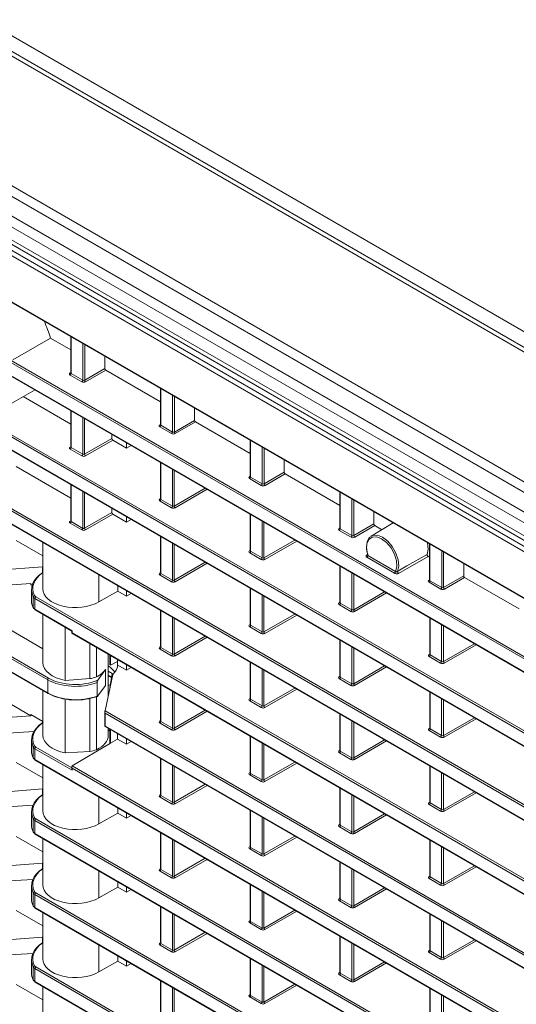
# Model space of a CAD drawing. Header units: millimetres. Extents: x 0 to 1118, y 0 to 864.
# Tile 187 of 256: x 826 to 845, y 339 to 377. Entities that reach past the tile are written whole.
import ezdxf

# ---------------------------------------------------------------- set-up
doc = ezdxf.new("R2010")
doc.units = ezdxf.units.MM

msp = doc.modelspace()

# ---------------------------------------------------------------- linework, layer by layer
at = {"color": 9, "linetype": 'Continuous', "lineweight": 0}
for p, q in [((872.384, 348.258), (785.286, 398.538)), ((786.323, 398.705), (873.168, 348.57)), ((781.013, 396.071), (868.111, 345.791)), ((867.861, 345.527), (780.763, 395.808)), ((780.44, 395.248), (867.538, 344.967)), ((867.434, 344.619), (780.336, 394.899)), ((868.129, 343.124), (779.818, 394.105)), ((780.012, 394.192), (868.103, 343.337)), ((780.336, 394.405), (867.434, 344.124)), ((781.307, 391.483), (866.64, 342.221)), ((776.144, 386.03), (851.053, 342.786)), ((856.84, 339.936), (777.38, 385.807)), ((777.451, 385.848), (856.826, 340.025)), ((826.979, 351.554), (777.38, 380.186)), ((777.451, 380.227), (827.014, 351.615)), ((777.38, 379.685), (826.979, 351.052)), ((856.84, 342.749), (794.091, 378.973)), ((794.161, 379.014), (856.826, 342.838)), ((794.091, 378.483), (856.84, 342.258)), ((827.869, 364.586), (827.869, 363.196)), ((828.316, 362.938), (828.316, 364.329)), ((828.386, 364.288), (828.386, 362.939)), ((866.297, 340.108), (825.491, 363.665)), ((825.588, 363.69), (866.27, 340.204)), ((828.386, 362.939), (829.153, 363.382)), ((825.583, 363.116), (856.84, 345.071)), ((827.834, 363.217), (827.855, 363.229)), ((828.281, 362.877), (827.834, 363.135)), ((827.869, 363.196), (828.316, 362.938)), ((829.189, 363.32), (828.422, 362.878)), ((831.281, 362.617), (831.281, 361.226)), ((831.728, 360.969), (831.728, 362.359)), ((831.798, 362.319), (831.798, 360.969)), ((827.869, 361.779), (827.869, 360.378)), ((828.313, 360.121), (828.313, 361.522)), ((828.384, 361.482), (828.384, 360.122)), ((831.246, 361.247), (831.267, 361.26)), ((831.693, 360.908), (831.246, 361.165)), ((831.281, 361.226), (831.728, 360.969)), ((831.798, 360.969), (832.565, 361.412)), ((832.6, 361.351), (831.833, 360.908)), ((827.834, 360.399), (827.855, 360.411)), ((827.869, 360.378), (828.313, 360.121)), ((828.384, 360.122), (829.418, 360.719)), ((829.454, 360.658), (828.419, 360.061)), ((834.693, 360.647), (834.693, 359.257)), ((835.139, 358.999), (835.139, 360.39)), ((828.278, 360.06), (827.834, 360.317)), ((835.21, 360.349), (835.21, 359)), ((831.286, 359.807), (831.286, 358.405)), ((831.723, 358.153), (831.723, 359.554)), ((831.793, 359.514), (831.793, 358.154)), ((834.657, 359.278), (834.678, 359.29)), ((834.693, 359.257), (835.139, 358.999)), ((835.21, 359), (835.977, 359.443)), ((836.012, 359.381), (835.245, 358.938)), ((827.869, 358.966), (827.869, 357.565)), ((835.104, 358.938), (834.658, 359.196)), ((828.313, 357.308), (828.313, 358.709)), ((828.384, 358.669), (828.384, 357.309)), ((831.793, 358.154), (832.971, 358.834)), ((833.042, 358.793), (831.829, 358.092)), ((838.105, 358.678), (838.105, 357.287)), ((831.25, 358.426), (831.271, 358.439)), ((831.688, 358.092), (831.251, 358.344)), ((831.286, 358.405), (831.723, 358.153)), ((838.551, 357.03), (838.551, 358.42)), ((838.622, 358.379), (838.622, 357.03)), ((828.384, 357.309), (829.418, 357.906)), ((829.454, 357.845), (828.419, 357.248)), ((834.698, 357.837), (834.698, 356.436)), ((827.834, 357.586), (827.855, 357.598)), ((828.278, 357.247), (827.834, 357.504)), ((827.869, 357.565), (828.313, 357.308)), ((835.135, 356.184), (835.135, 357.585)), ((835.205, 357.544), (835.205, 356.184)), ((838.622, 357.03), (839.389, 357.473)), ((839.424, 357.412), (838.657, 356.969)), ((831.286, 356.994), (831.286, 355.592)), ((838.069, 357.308), (838.09, 357.321)), ((838.516, 356.969), (838.07, 357.226)), ((838.105, 357.287), (838.551, 357.03)), ((831.723, 355.34), (831.723, 356.741)), ((831.793, 356.701), (831.793, 355.341)), ((835.205, 356.184), (836.383, 356.864)), ((836.454, 356.823), (835.24, 356.123)), ((841.517, 356.708), (841.517, 355.318)), ((834.662, 356.457), (834.683, 356.469)), ((835.1, 356.122), (834.663, 356.375)), ((834.698, 356.436), (835.135, 356.184)), ((839.112, 356.294), (839.163, 356.324)), ((839.154, 356.27), (840.206, 355.662)), ((841.446, 356.244), (840.318, 355.598)), ((841.963, 355.06), (841.963, 356.45)), ((842.033, 356.41), (842.033, 355.061)), ((831.793, 355.341), (832.971, 356.021)), ((833.042, 355.98), (831.829, 355.279)), ((838.109, 355.867), (838.109, 354.466)), ((840.171, 355.601), (839.119, 356.208)), ((828.923, 355.544), (828.923, 354.515)), ((831.25, 355.613), (831.271, 355.626)), ((831.688, 355.279), (831.251, 355.531)), ((831.286, 355.592), (831.723, 355.34)), ((838.547, 354.214), (838.547, 355.615)), ((838.617, 355.574), (838.617, 354.214)), ((842.033, 355.061), (842.8, 355.503)), ((841.481, 355.339), (841.502, 355.351)), ((841.928, 354.999), (841.482, 355.257)), ((841.517, 355.318), (841.963, 355.06)), ((842.836, 355.442), (842.069, 354.999)), ((834.698, 355.024), (834.698, 353.623)), ((835.135, 353.371), (835.135, 354.772)), ((838.617, 354.214), (839.795, 354.894)), ((839.865, 354.854), (838.652, 354.153)), ((826.431, 354.294), (826.431, 354.703)), ((826.494, 354.641), (826.494, 354.232)), ((851.053, 340.463), (826.494, 354.641)), ((826.529, 354.702), (851.039, 340.553)), ((835.205, 354.731), (835.205, 353.371)), ((838.074, 354.487), (838.095, 354.5)), ((838.511, 354.153), (838.074, 354.405)), ((838.109, 354.466), (838.547, 354.214)), ((826.494, 354.232), (827.911, 353.414)), ((831.286, 354.181), (831.286, 352.779)), ((835.205, 353.371), (836.383, 354.051)), ((836.454, 354.01), (835.24, 353.31)), ((831.723, 352.527), (831.723, 353.928)), ((831.793, 353.888), (831.793, 352.528)), ((834.662, 353.644), (834.683, 353.656)), ((834.698, 353.623), (835.135, 353.371)), ((841.521, 353.898), (841.521, 352.497)), ((841.958, 352.244), (841.958, 353.645)), ((827.911, 353.414), (827.911, 353.333)), ((827.911, 353.333), (851.053, 339.973)), ((835.1, 353.309), (834.663, 353.562)), ((842.029, 353.605), (842.029, 352.245)), ((828.577, 351.598), (828.577, 352.931)), ((831.793, 352.528), (832.971, 353.208)), ((833.042, 353.167), (831.829, 352.466)), ((838.109, 353.054), (838.109, 351.653)), ((842.029, 352.245), (843.207, 352.925)), ((843.277, 352.884), (842.064, 352.184)), ((828.836, 352.782), (828.836, 351.665)), ((831.25, 352.8), (831.271, 352.813)), ((831.688, 352.466), (831.251, 352.718)), ((831.286, 352.779), (831.723, 352.527)), ((838.547, 351.401), (838.547, 352.802)), ((838.617, 352.761), (838.617, 351.401)), ((841.486, 352.518), (841.507, 352.53)), ((841.521, 352.497), (841.958, 352.244)), ((834.698, 352.211), (834.698, 350.81)), ((841.923, 352.183), (841.486, 352.436)), ((829.184, 351.33), (829.184, 351.94)), ((835.135, 350.558), (835.135, 351.959)), ((835.205, 351.918), (835.205, 350.558)), ((838.617, 351.401), (839.795, 352.081)), ((839.865, 352.041), (838.652, 351.34)), ((826.979, 351.052), (826.979, 351.554)), ((838.074, 351.674), (838.095, 351.687)), ((838.511, 351.34), (838.074, 351.592)), ((838.109, 351.653), (838.547, 351.401)), ((831.286, 351.368), (831.286, 349.966)), ((831.723, 349.714), (831.723, 351.115)), ((831.793, 351.075), (831.793, 349.715)), ((835.205, 350.558), (836.383, 351.238)), ((836.454, 351.197), (835.24, 350.497)), ((841.521, 351.085), (841.521, 349.684)), ((828.577, 348.833), (828.577, 350.84)), ((828.836, 350.916), (828.836, 348.896)), ((834.662, 350.831), (834.683, 350.843)), ((835.1, 350.496), (834.663, 350.749)), ((834.698, 350.81), (835.135, 350.558)), ((841.958, 349.431), (841.958, 350.832)), ((842.029, 350.792), (842.029, 349.432)), ((829.161, 350.37), (851.039, 337.74)), ((829.171, 350.283), (829.171, 349.792)), ((851.053, 337.65), (829.171, 350.283)), ((831.793, 349.715), (832.971, 350.395)), ((833.042, 350.354), (831.829, 349.653)), ((831.25, 349.987), (831.271, 350)), ((831.688, 349.653), (831.251, 349.905)), ((831.286, 349.966), (831.723, 349.714)), ((838.109, 350.241), (838.109, 348.84)), ((838.547, 348.588), (838.547, 349.989)), ((838.617, 349.948), (838.617, 348.588)), ((842.029, 349.432), (843.207, 350.112)), ((843.277, 350.071), (842.064, 349.371)), ((829.171, 349.792), (851.053, 337.16)), ((841.486, 349.705), (841.507, 349.717)), ((841.923, 349.37), (841.486, 349.623)), ((841.521, 349.684), (841.958, 349.431)), ((834.698, 349.398), (834.698, 347.997)), ((835.135, 347.745), (835.135, 349.146)), ((838.617, 348.588), (839.795, 349.268)), ((839.865, 349.228), (838.652, 348.527)), ((826.431, 348.586), (826.431, 348.995)), ((826.494, 348.934), (826.494, 348.525)), ((827.911, 348.116), (826.494, 348.934)), ((826.529, 348.995), (827.896, 348.205)), ((835.205, 349.105), (835.205, 347.745)), ((838.074, 348.861), (838.095, 348.874)), ((838.511, 348.527), (838.074, 348.779)), ((838.109, 348.84), (838.547, 348.588)), ((826.494, 348.525), (851.053, 334.347)), ((831.286, 348.555), (831.286, 347.153)), ((835.205, 347.745), (836.383, 348.425)), ((836.454, 348.384), (835.24, 347.684)), ((827.911, 348.279), (851.039, 334.927)), ((827.911, 348.197), (827.911, 348.116)), ((851.053, 334.837), (827.911, 348.197)), ((831.723, 346.901), (831.723, 348.302)), ((831.793, 348.262), (831.793, 346.902)), ((834.662, 348.018), (834.683, 348.03)), ((841.521, 348.272), (841.521, 346.871)), ((841.958, 346.618), (841.958, 348.019)), ((835.1, 347.683), (834.663, 347.936)), ((834.698, 347.997), (835.135, 347.745)), ((842.029, 347.979), (842.029, 346.619)), ((831.793, 346.902), (832.971, 347.582)), ((833.042, 347.541), (831.829, 346.84)), ((838.109, 347.428), (838.109, 346.027)), ((842.029, 346.619), (843.207, 347.299)), ((843.277, 347.258), (842.064, 346.558)), ((828.923, 347.105), (828.923, 346.076)), ((831.25, 347.174), (831.271, 347.187)), ((831.688, 346.84), (831.251, 347.092)), ((831.286, 347.153), (831.723, 346.901)), ((838.547, 345.775), (838.547, 347.176)), ((838.617, 347.135), (838.617, 345.775)), ((841.486, 346.892), (841.507, 346.904)), ((834.698, 346.585), (834.698, 345.184)), ((841.923, 346.557), (841.486, 346.81)), ((841.521, 346.871), (841.958, 346.618)), ((826.431, 345.773), (826.431, 346.264)), ((826.494, 346.202), (826.494, 345.712)), ((851.053, 332.024), (826.494, 346.202)), ((826.529, 346.263), (851.039, 332.114)), ((835.135, 344.932), (835.135, 346.333)), ((835.205, 346.292), (835.205, 344.932)), ((838.617, 345.775), (839.795, 346.455)), ((839.865, 346.415), (838.652, 345.714)), ((838.074, 346.048), (838.095, 346.061)), ((838.511, 345.714), (838.074, 345.966)), ((838.109, 346.027), (838.547, 345.775)), ((826.494, 345.712), (851.053, 331.534)), ((831.286, 345.742), (831.286, 344.341)), ((831.723, 344.088), (831.723, 345.489)), ((831.793, 345.449), (831.793, 344.089)), ((835.205, 344.932), (836.383, 345.612)), ((836.454, 345.571), (835.24, 344.871)), ((841.521, 345.459), (841.521, 344.058)), ((834.662, 345.205), (834.683, 345.217)), ((835.1, 344.871), (834.663, 345.123)), ((834.698, 345.184), (835.135, 344.932)), ((841.958, 343.805), (841.958, 345.206)), ((842.029, 345.166), (842.029, 343.806)), ((831.793, 344.089), (832.971, 344.769)), ((833.042, 344.728), (831.829, 344.027)), ((828.923, 344.292), (828.923, 343.263)), ((831.25, 344.361), (831.271, 344.374)), ((831.688, 344.027), (831.251, 344.279)), ((831.286, 344.341), (831.723, 344.088)), ((838.109, 344.615), (838.109, 343.214)), ((838.547, 342.962), (838.547, 344.363)), ((838.617, 344.322), (838.617, 342.963)), ((842.029, 343.806), (843.207, 344.486)), ((843.277, 344.445), (842.064, 343.745)), ((841.486, 344.079), (841.507, 344.091)), ((841.923, 343.744), (841.486, 343.997)), ((841.521, 344.058), (841.958, 343.805)), ((834.698, 343.772), (834.698, 342.371)), ((835.135, 342.119), (835.135, 343.52)), ((838.617, 342.963), (839.795, 343.642)), ((839.865, 343.602), (838.652, 342.901)), ((826.431, 342.96), (826.431, 343.451)), ((826.494, 343.389), (826.494, 342.899)), ((851.053, 329.212), (826.494, 343.389)), ((826.529, 343.45), (851.039, 329.301)), ((835.205, 343.479), (835.205, 342.119)), ((838.074, 343.235), (838.095, 343.248)), ((838.511, 342.901), (838.074, 343.153)), ((838.109, 343.214), (838.547, 342.962)), ((826.494, 342.899), (851.053, 328.721)), ((831.286, 342.929), (831.286, 341.528)), ((835.205, 342.119), (836.383, 342.799)), ((831.723, 341.275), (831.723, 342.676)), ((831.793, 342.636), (831.793, 341.276)), ((834.662, 342.392), (834.683, 342.404)), ((836.454, 342.758), (835.24, 342.058)), ((841.521, 342.646), (841.521, 341.245)), ((841.958, 340.992), (841.958, 342.394)), ((835.1, 342.058), (834.663, 342.31)), ((834.698, 342.371), (835.135, 342.119)), ((842.029, 342.353), (842.029, 340.993)), ((831.793, 341.276), (832.971, 341.956)), ((833.042, 341.915), (831.829, 341.214)), ((838.109, 341.802), (838.109, 340.401)), ((842.029, 340.993), (843.207, 341.673)), ((828.923, 341.479), (828.923, 340.45)), ((831.25, 341.548), (831.271, 341.561)), ((831.688, 341.214), (831.251, 341.466)), ((831.286, 341.528), (831.723, 341.275)), ((838.547, 340.149), (838.547, 341.55)), ((838.617, 341.509), (838.617, 340.15)), ((841.486, 341.266), (841.507, 341.278)), ((843.277, 341.632), (842.064, 340.932)), ((834.698, 340.959), (834.698, 339.558)), ((841.923, 340.931), (841.486, 341.184)), ((841.521, 341.245), (841.958, 340.992)), ((826.431, 340.147), (826.431, 340.638)), ((826.494, 340.576), (826.494, 340.086)), ((851.053, 326.399), (826.494, 340.576)), ((826.529, 340.637), (851.039, 326.488)), ((835.135, 339.306), (835.135, 340.707)), ((835.205, 340.666), (835.205, 339.306)), ((838.617, 340.15), (839.795, 340.83)), ((839.865, 340.789), (838.652, 340.088)), ((838.074, 340.422), (838.095, 340.435)), ((838.511, 340.088), (838.074, 340.34)), ((838.109, 340.401), (838.547, 340.149)), ((826.494, 340.086), (851.053, 325.908)), ((831.286, 340.116), (831.286, 338.715)), ((831.723, 338.462), (831.723, 339.863)), ((831.793, 339.823), (831.793, 338.463)), ((835.205, 339.306), (836.383, 339.986)), ((836.454, 339.945), (835.24, 339.245)), ((841.521, 339.833), (841.521, 338.432)), ((834.662, 339.579), (834.683, 339.591)), ((835.1, 339.245), (834.663, 339.497)), ((834.698, 339.558), (835.135, 339.306)), ((841.958, 338.179), (841.958, 339.581)), ((842.029, 339.54), (842.029, 338.18))]:
    msp.add_line(p, q, dxfattribs=at)
at = {"color": 7, "linetype": 'Continuous', "lineweight": 15}
for p, q in [((872.634, 348.282), (785.536, 398.563)), ((780.44, 394.176), (867.538, 343.895)), ((781.342, 391.446), (866.626, 342.213)), ((776.155, 386.007), (851.039, 342.777)), ((777.416, 379.648), (826.989, 351.03)), ((794.126, 378.445), (856.826, 342.25)), ((825.659, 363.71), (827.083, 364.536)), ((827.855, 364.09), (827.083, 364.536)), ((827.855, 364.595), (827.855, 363.217)), ((829.153, 363.845), (829.153, 363.382)), ((825.636, 363.068), (856.826, 345.063)), ((827.855, 363.217), (827.853, 363.21)), ((831.267, 362.121), (829.189, 363.32)), ((831.267, 362.625), (831.267, 361.247)), ((825.258, 361.865), (826.504, 362.567)), ((827.855, 361.272), (826.052, 362.313)), ((832.565, 361.876), (832.565, 361.412)), ((827.855, 361.787), (827.855, 360.398)), ((831.266, 361.247), (831.265, 361.241)), ((834.678, 360.151), (832.6, 361.351)), ((829.418, 360.719), (829.418, 360.885)), ((827.855, 360.399), (827.853, 360.392)), ((829.979, 360.354), (829.454, 360.658)), ((829.979, 360.561), (829.979, 360.354)), ((829.979, 360.354), (830.16, 360.457)), ((834.678, 360.656), (834.678, 359.277)), ((827.855, 358.459), (825.777, 359.659)), ((831.271, 359.815), (831.271, 358.426)), ((835.977, 359.906), (835.977, 359.443)), ((834.678, 359.278), (834.677, 359.271)), ((838.09, 358.182), (836.012, 359.381)), ((827.855, 358.974), (827.855, 357.585)), ((838.09, 358.686), (838.09, 357.308)), ((831.271, 358.426), (831.27, 358.42)), ((829.418, 357.906), (829.418, 358.072)), ((829.979, 357.541), (829.454, 357.845)), ((829.979, 357.748), (829.979, 357.541)), ((834.683, 357.845), (834.683, 356.456)), ((839.389, 357.937), (839.389, 357.473)), ((827.855, 357.586), (827.853, 357.579)), ((829.979, 357.541), (830.16, 357.644)), ((840.123, 357.513), (839.279, 357.013)), ((839.691, 357.257), (839.424, 357.412)), ((831.271, 357.002), (831.271, 355.613)), ((838.09, 357.308), (838.089, 357.302)), ((826.79, 356.266), (825.777, 356.851)), ((826.79, 356.776), (826.79, 355.018)), ((841.502, 356.717), (841.502, 355.338)), ((834.683, 356.457), (834.681, 356.45)), ((841.502, 356.212), (841.446, 356.244)), ((838.095, 355.876), (838.095, 354.487)), ((842.8, 355.967), (842.8, 355.503)), ((824.822, 355.693), (826.779, 355.843)), ((826.779, 355.843), (826.79, 355.849)), ((826.779, 355.843), (826.779, 355.616)), ((831.271, 355.613), (831.27, 355.607)), ((826.334, 355.209), (824.822, 355.11)), ((826.334, 355.209), (826.334, 355.163)), ((826.397, 355.168), (826.334, 355.163)), ((826.386, 355.133), (826.334, 355.163)), ((829.643, 354.923), (829.643, 355.129)), ((841.502, 355.339), (841.5, 355.332)), ((844.914, 354.243), (842.836, 355.442)), ((826.364, 354.976), (826.364, 354.563)), ((829.643, 354.923), (828.923, 354.515)), ((829.979, 354.728), (829.643, 354.923)), ((829.979, 354.935), (829.979, 354.728)), ((829.979, 354.728), (830.16, 354.831)), ((834.683, 355.032), (834.683, 353.643)), ((838.095, 354.487), (838.093, 354.481)), ((826.505, 354.209), (827.896, 353.406)), ((826.796, 354.041), (826.796, 352.211)), ((831.271, 354.189), (831.271, 352.8)), ((826.796, 352.729), (825.158, 353.675)), ((834.683, 353.644), (834.681, 353.637)), ((841.507, 353.906), (841.507, 352.517)), ((827.65, 351.527), (827.65, 353.548)), ((827.896, 353.406), (827.896, 353.324)), ((827.896, 353.324), (851.039, 339.964)), ((838.095, 353.063), (838.095, 351.674)), ((829.283, 350.949), (829.283, 352.524)), ((831.271, 352.8), (831.27, 352.794)), ((841.506, 352.518), (841.505, 352.511)), ((829.344, 352.489), (829.344, 352.117)), ((829.365, 352.104), (829.365, 352.476)), ((829.365, 352.104), (829.635, 352.252)), ((829.631, 352.027), (829.631, 352.25)), ((829.635, 352.252), (829.635, 352.32)), ((829.979, 352.122), (829.979, 351.915)), ((834.683, 352.219), (834.683, 350.83)), ((828.893, 351.539), (829.184, 351.94)), ((829.452, 351.751), (829.161, 350.37)), ((829.283, 351.881), (829.429, 351.797)), ((829.365, 352.104), (829.344, 352.117)), ((829.347, 351.253), (829.429, 351.797)), ((829.979, 351.915), (829.652, 352.104)), ((829.979, 351.915), (830.16, 352.018)), ((827.65, 351.527), (828.577, 351.598)), ((828.857, 350.93), (828.857, 351.448)), ((829.408, 351.66), (829.283, 351.732)), ((829.283, 351.715), (829.406, 351.644)), ((829.366, 351.377), (829.283, 351.329)), ((831.271, 351.376), (831.271, 349.987)), ((838.095, 351.674), (838.093, 351.668)), ((826.796, 351.141), (826.796, 349.453)), ((828.893, 350.939), (829.184, 351.33)), ((841.507, 351.093), (841.507, 349.704)), ((825.158, 350.862), (826.334, 350.183)), ((827.65, 350.816), (827.65, 348.773)), ((834.683, 350.831), (834.681, 350.824)), ((829.156, 350.332), (829.156, 349.784)), ((826.334, 350.183), (824.822, 350.067)), ((826.334, 350.183), (826.334, 350.229)), ((826.334, 350.229), (826.796, 349.962)), ((826.779, 349.909), (826.779, 349.972)), ((831.271, 349.987), (831.27, 349.981)), ((838.095, 350.25), (838.095, 348.861)), ((824.822, 349.484), (826.458, 349.591)), ((829.156, 349.784), (851.039, 337.152)), ((829.283, 349.439), (829.283, 349.711)), ((829.344, 349.65), (829.283, 349.615)), ((829.344, 349.676), (829.344, 349.135)), ((829.365, 349.148), (829.365, 349.663)), ((829.635, 349.301), (829.635, 349.507)), ((841.506, 349.705), (841.505, 349.698)), ((826.364, 349.268), (826.364, 348.855)), ((827.911, 348.279), (829.365, 349.148)), ((829.635, 349.301), (829.365, 349.148)), ((829.979, 349.102), (829.635, 349.301)), ((829.979, 349.309), (829.979, 349.102)), ((829.979, 349.102), (830.16, 349.205)), ((834.683, 349.406), (834.683, 348.018)), ((827.65, 348.773), (828.577, 348.833)), ((838.095, 348.861), (838.093, 348.855)), ((826.79, 347.827), (825.777, 348.412)), ((826.505, 348.502), (851.039, 334.339)), ((831.271, 348.563), (831.271, 347.174)), ((826.79, 348.337), (826.79, 346.58)), ((827.896, 348.247), (827.896, 348.165)), ((834.683, 348.018), (834.681, 348.011)), ((841.507, 348.28), (841.507, 346.891)), ((826.779, 347.404), (824.822, 347.254)), ((826.779, 347.404), (826.79, 347.41)), ((826.779, 347.177), (826.779, 347.404)), ((838.095, 347.437), (838.095, 346.048)), ((831.271, 347.174), (831.27, 347.168)), ((841.506, 346.892), (841.505, 346.885)), ((824.822, 346.677), (826.417, 346.781)), ((826.364, 346.537), (826.364, 346.042)), ((829.643, 346.484), (829.643, 346.69)), ((834.683, 346.593), (834.683, 345.205)), ((829.643, 346.484), (828.923, 346.076)), ((829.979, 346.289), (829.643, 346.484)), ((829.979, 346.496), (829.979, 346.289)), ((829.979, 346.289), (830.16, 346.392)), ((838.095, 346.048), (838.093, 346.042)), ((826.79, 345.009), (825.777, 345.594)), ((826.505, 345.689), (851.039, 331.526)), ((826.79, 345.524), (826.79, 343.767)), ((831.271, 345.75), (831.271, 344.361)), ((841.507, 345.467), (841.507, 344.078)), ((834.683, 345.205), (834.681, 345.198)), ((826.779, 344.586), (824.822, 344.436)), ((826.779, 344.586), (826.79, 344.592)), ((826.779, 344.364), (826.779, 344.586)), ((831.271, 344.361), (831.27, 344.355)), ((838.095, 344.624), (838.095, 343.235)), ((824.822, 343.864), (826.417, 343.968)), ((841.506, 344.079), (841.505, 344.072)), ((826.364, 343.724), (826.364, 343.229)), ((829.643, 343.671), (828.923, 343.263)), ((829.643, 343.671), (829.643, 343.877)), ((829.979, 343.476), (829.643, 343.671)), ((829.979, 343.683), (829.979, 343.476)), ((829.979, 343.476), (830.16, 343.579)), ((834.683, 343.78), (834.683, 342.392)), ((838.095, 343.235), (838.093, 343.229)), ((826.79, 342.196), (825.777, 342.781)), ((826.505, 342.876), (851.039, 328.713)), ((831.271, 342.937), (831.271, 341.548)), ((826.79, 342.711), (826.79, 340.954)), ((834.683, 342.392), (834.681, 342.385)), ((841.507, 342.654), (841.507, 341.265)), ((826.779, 341.773), (824.822, 341.623)), ((826.779, 341.773), (826.79, 341.779)), ((826.779, 341.551), (826.779, 341.773)), ((838.095, 341.811), (838.095, 340.422)), ((831.271, 341.548), (831.27, 341.542)), ((824.822, 341.051), (826.417, 341.155)), ((826.364, 340.911), (826.364, 340.416)), ((829.643, 340.858), (829.643, 341.064)), ((834.683, 340.967), (834.683, 339.579)), ((841.506, 341.266), (841.505, 341.259)), ((829.643, 340.858), (828.923, 340.45)), ((829.979, 340.664), (829.643, 340.858)), ((829.979, 340.87), (829.979, 340.664)), ((829.979, 340.664), (830.16, 340.766)), ((838.095, 340.422), (838.093, 340.416)), ((826.79, 339.383), (825.777, 339.968)), ((826.505, 340.063), (851.039, 325.9)), ((826.79, 339.898), (826.79, 338.141)), ((831.271, 340.124), (831.271, 338.735)), ((841.507, 339.841), (841.507, 338.452)), ((834.683, 339.579), (834.681, 339.572))]:
    msp.add_line(p, q, dxfattribs=at)
at = {"color": 7, "linetype": 'Continuous', "lineweight": 15, "flags": 128}
for points in [[(839.145, 356.331), (839.103, 356.579), (839.124, 356.795), (839.208, 356.954), (839.344, 357.042), (839.52, 357.048), (839.715, 356.972), (839.911, 356.822), (840.086, 356.613), (840.223, 356.368), (840.306, 356.112), (840.328, 355.872), (840.285, 355.673)], [(841.428, 356.759), (841.452, 356.522), (841.413, 356.318)], [(826.794, 349.923), (826.795, 349.931), (826.796, 349.934)]]:
    msp.add_lwpolyline(points, dxfattribs=at)
at = {"color": 9, "linetype": 'Continuous', "lineweight": 0, "flags": 128}
for points in [[(840.206, 355.662), (840.256, 355.848), (840.242, 356.076), (840.167, 356.323), (840.038, 356.562), (839.869, 356.765), (839.68, 356.911), (839.491, 356.983), (839.323, 356.974), (839.194, 356.885), (839.119, 356.725), (839.105, 356.512), (839.154, 356.27)], [(840.285, 355.673), (840.357, 355.714), (840.643, 355.878), (841.413, 356.318)]]:
    msp.add_lwpolyline(points, dxfattribs=at)
at = {"color": 7, "linetype": 'Continuous', "lineweight": 15}
for centre, radius, start, end in [((823.327, 363.499), 3.896, 15.4322, 25.5408), ((826.468, 354.297), 0.0373, 184.3938, 286.3705), ((826.518, 354.229), 0.024, 172.779, 235.9088), ((827, 351.052), 0.025, 245.5257, 305.1133), ((826.468, 348.589), 0.0373, 184.3938, 286.3705), ((826.518, 348.522), 0.024, 172.779, 235.9088), ((826.468, 345.776), 0.0373, 184.3938, 286.3705), ((826.518, 345.709), 0.024, 172.779, 235.9088), ((826.468, 342.963), 0.0373, 184.3938, 286.3705), ((826.518, 342.896), 0.024, 172.779, 235.9088), ((826.468, 340.15), 0.0373, 184.3938, 286.3705), ((826.518, 340.083), 0.024, 172.779, 235.9088)]:
    msp.add_arc(centre, radius, start, end, dxfattribs=at)
at = {"color": 9, "linetype": 'Continuous', "lineweight": 0}
for centre, radius, start, end in [((827.849, 363.24), 0.0277, 236.1434, 280.6298), ((827.793, 363.2), 0.0769, 302.9181, 357.3706), ((828.239, 362.942), 0.0769, 302.9181, 357.3706), ((828.464, 362.943), 0.078, 183.0599, 236.9401), ((831.261, 361.27), 0.0277, 236.1434, 280.6298), ((831.204, 361.23), 0.0769, 302.9181, 357.3706), ((831.651, 360.972), 0.0769, 302.9181, 357.3706), ((831.876, 360.973), 0.078, 183.0599, 236.9401), ((827.849, 360.422), 0.0277, 236.1434, 280.6298), ((827.793, 360.381), 0.0769, 302.9181, 357.3706), ((828.237, 360.125), 0.0769, 302.9181, 357.3706), ((828.462, 360.126), 0.078, 183.0599, 236.9401), ((834.673, 359.301), 0.0277, 236.1434, 280.6298), ((834.616, 359.26), 0.0769, 302.9181, 357.3706), ((835.062, 359.003), 0.0769, 302.9181, 357.3706), ((835.288, 359.004), 0.078, 183.0599, 236.9401), ((831.266, 358.449), 0.0277, 236.1434, 280.6298), ((831.209, 358.409), 0.0769, 302.9181, 357.3706), ((831.646, 358.157), 0.0769, 302.9181, 357.3706), ((831.871, 358.158), 0.078, 183.0599, 236.9401), ((827.849, 357.609), 0.0277, 236.1434, 280.6298), ((827.793, 357.568), 0.0769, 302.9181, 357.3706), ((828.237, 357.312), 0.0769, 302.9181, 357.3706), ((828.462, 357.313), 0.078, 183.0599, 236.9401), ((838.085, 357.331), 0.0277, 236.1434, 280.6298), ((838.028, 357.291), 0.0769, 302.9181, 357.3706), ((838.474, 357.033), 0.0769, 302.9181, 357.3706), ((838.699, 357.034), 0.078, 183.0599, 236.9401), ((834.677, 356.48), 0.0277, 236.1434, 280.6298), ((834.621, 356.439), 0.0769, 302.9181, 357.3706), ((839.127, 356.314), 0.0244, 233.6267, 297.5429), ((839.078, 356.273), 0.0769, 302.9181, 357.3706), ((835.058, 356.187), 0.0769, 302.9181, 357.3706), ((835.283, 356.188), 0.078, 183.0599, 236.9401), ((831.266, 355.636), 0.0277, 236.1434, 280.6298), ((831.209, 355.596), 0.0769, 302.9181, 357.3706), ((840.129, 355.666), 0.0769, 302.9181, 357.3706), ((840.355, 355.659), 0.0709, 168.5061, 238.8839), ((831.646, 355.344), 0.0769, 302.9181, 357.3706), ((831.871, 355.345), 0.078, 183.0599, 236.9401), ((841.496, 355.362), 0.0277, 236.1434, 280.6298), ((841.44, 355.321), 0.0769, 302.9181, 357.3706), ((826.486, 354.697), 0.055, 97.3022, 173.93), ((841.886, 355.064), 0.0769, 302.9181, 357.3706), ((842.111, 355.065), 0.078, 183.0599, 236.9401), ((826.571, 354.638), 0.0769, 122.9181, 177.3706), ((838.089, 354.51), 0.0277, 236.1434, 280.6298), ((838.033, 354.47), 0.0769, 302.9181, 357.3706), ((838.47, 354.217), 0.0769, 302.9181, 357.3706), ((838.695, 354.219), 0.078, 183.0599, 236.9401), ((834.677, 353.667), 0.0277, 236.1434, 280.6298), ((834.621, 353.626), 0.0769, 302.9181, 357.3706), ((835.058, 353.374), 0.0769, 302.9181, 357.3706), ((835.283, 353.375), 0.078, 183.0599, 236.9401), ((831.266, 352.823), 0.0277, 236.1434, 280.6298), ((831.209, 352.783), 0.0769, 302.9181, 357.3706), ((831.646, 352.531), 0.0769, 302.9181, 357.3706), ((831.871, 352.532), 0.078, 183.0599, 236.9401), ((841.501, 352.541), 0.0277, 236.1434, 280.6298), ((841.444, 352.5), 0.0769, 302.9181, 357.3706), ((841.881, 352.248), 0.0769, 302.9181, 357.3706), ((842.107, 352.249), 0.078, 183.0599, 236.9401), ((827.056, 351.55), 0.0769, 122.9181, 177.3706), ((838.089, 351.697), 0.0277, 236.1434, 280.6298), ((838.033, 351.657), 0.0769, 302.9181, 357.3706), ((838.47, 351.404), 0.0769, 302.9181, 357.3706), ((838.695, 351.406), 0.078, 183.0599, 236.9401), ((827.003, 351.049), 0.024, 172.779, 235.9088), ((834.677, 350.854), 0.0277, 236.1434, 280.6298), ((834.621, 350.813), 0.0769, 302.9181, 357.3706), ((835.058, 350.561), 0.0769, 302.9181, 357.3706), ((835.283, 350.562), 0.078, 183.0599, 236.9401), ((831.266, 350.01), 0.0277, 236.1434, 280.6298), ((831.209, 349.97), 0.0769, 302.9181, 357.3706), ((831.646, 349.718), 0.0769, 302.9181, 357.3706), ((831.871, 349.719), 0.078, 183.0599, 236.9401), ((841.501, 349.728), 0.0277, 236.1434, 280.6298), ((841.444, 349.687), 0.0769, 302.9181, 357.3706), ((841.881, 349.435), 0.0769, 302.9181, 357.3706), ((842.107, 349.436), 0.078, 183.0599, 236.9401), ((826.486, 348.99), 0.055, 97.3022, 173.93), ((826.571, 348.93), 0.0769, 122.9181, 177.3706), ((838.089, 348.884), 0.0277, 236.1434, 280.6298), ((838.033, 348.844), 0.0769, 302.9181, 357.3706), ((838.47, 348.591), 0.0769, 302.9181, 357.3706), ((838.695, 348.593), 0.078, 183.0599, 236.9401), ((834.677, 348.041), 0.0277, 236.1434, 280.6298), ((834.621, 348), 0.0769, 302.9181, 357.3706), ((835.058, 347.748), 0.0769, 302.9181, 357.3706), ((835.283, 347.749), 0.078, 183.0599, 236.9401), ((831.266, 347.197), 0.0277, 236.1434, 280.6298), ((831.209, 347.157), 0.0769, 302.9181, 357.3706), ((831.646, 346.905), 0.0769, 302.9181, 357.3706), ((831.871, 346.906), 0.078, 183.0599, 236.9401), ((841.501, 346.915), 0.0277, 236.1434, 280.6298), ((841.444, 346.874), 0.0769, 302.9181, 357.3706), ((841.881, 346.622), 0.0769, 302.9181, 357.3706), ((842.107, 346.623), 0.078, 183.0599, 236.9401), ((826.486, 346.258), 0.055, 97.3022, 173.93), ((826.571, 346.199), 0.0769, 122.9181, 177.3706), ((838.089, 346.071), 0.0277, 236.1434, 280.6298), ((838.033, 346.031), 0.0769, 302.9181, 357.3706), ((838.47, 345.778), 0.0769, 302.9181, 357.3706), ((838.695, 345.78), 0.078, 183.0599, 236.9401), ((834.677, 345.228), 0.0277, 236.1434, 280.6298), ((834.621, 345.187), 0.0769, 302.9181, 357.3706), ((835.058, 344.935), 0.0769, 302.9181, 357.3706), ((835.283, 344.936), 0.078, 183.0599, 236.9401), ((831.266, 344.384), 0.0277, 236.1434, 280.6298), ((831.209, 344.344), 0.0769, 302.9181, 357.3706), ((831.646, 344.092), 0.0769, 302.9181, 357.3706), ((831.871, 344.093), 0.078, 183.0599, 236.9401), ((841.501, 344.102), 0.0277, 236.1434, 280.6298), ((841.444, 344.061), 0.0769, 302.9181, 357.3706), ((841.881, 343.809), 0.0769, 302.9181, 357.3706), ((842.107, 343.81), 0.078, 183.0599, 236.9401), ((826.486, 343.445), 0.055, 97.3022, 173.93), ((826.571, 343.386), 0.0769, 122.9181, 177.3706), ((838.089, 343.258), 0.0277, 236.1434, 280.6298), ((838.033, 343.218), 0.0769, 302.9181, 357.3706), ((838.47, 342.966), 0.0769, 302.9181, 357.3706), ((838.695, 342.967), 0.078, 183.0599, 236.9401), ((834.677, 342.415), 0.0277, 236.1434, 280.6298), ((834.621, 342.374), 0.0769, 302.9181, 357.3706), ((835.058, 342.122), 0.0769, 302.9181, 357.3706), ((835.283, 342.123), 0.078, 183.0599, 236.9401), ((831.266, 341.571), 0.0277, 236.1434, 280.6298), ((831.209, 341.531), 0.0769, 302.9181, 357.3706), ((831.646, 341.279), 0.0769, 302.9181, 357.3706), ((831.871, 341.28), 0.078, 183.0599, 236.9401), ((841.501, 341.289), 0.0277, 236.1434, 280.6298), ((841.444, 341.248), 0.0769, 302.9181, 357.3706), ((841.881, 340.996), 0.0769, 302.9181, 357.3706), ((842.107, 340.997), 0.078, 183.0599, 236.9401), ((826.486, 340.632), 0.055, 97.3022, 173.93), ((826.571, 340.573), 0.0769, 122.9181, 177.3706), ((838.089, 340.445), 0.0277, 236.1434, 280.6298), ((838.033, 340.405), 0.0769, 302.9181, 357.3706), ((838.47, 340.153), 0.0769, 302.9181, 357.3706), ((838.695, 340.154), 0.078, 183.0599, 236.9401), ((834.677, 339.602), 0.0277, 236.1434, 280.6298), ((834.621, 339.561), 0.0769, 302.9181, 357.3706), ((835.058, 339.309), 0.0769, 302.9181, 357.3706), ((835.283, 339.31), 0.078, 183.0599, 236.9401)]:
    msp.add_arc(centre, radius, start, end, dxfattribs=at)
at = {"color": 7, "linetype": 'Continuous', "lineweight": 15}
for centre, major_axis, ratio, start_param, end_param in [((829.189, 363.361), (-0.025, 0.0433), 0.577426, 0.785518, 2.356238), ((832.6, 361.392), (-0.025, 0.0433), 0.577426, 0.785518, 2.356238), ((829.454, 360.699), (-0.025, 0.0433), 0.577426, 0.785518, 2.356238), ((836.012, 359.422), (-0.025, 0.0433), 0.577426, 0.785518, 2.356238), ((829.454, 357.886), (-0.025, 0.0433), 0.577426, 0.785518, 2.356238), ((839.424, 357.453), (-0.025, 0.0433), 0.577426, 0.785518, 2.356238), ((828.04, 354.984), (1.676, 0.012), 0.582155, 2.40425, 3.421055), ((828.039, 355.025), (1.626, 0.012), 0.582304, 2.443223, 3.42092), ((842.836, 355.483), (-0.025, 0.0433), 0.577426, 0.785518, 2.356238), ((828.04, 355.025), (1.25, 0.01), 0.582304, 3.137153, 5.493348), ((828.04, 354.554), (1.676, -0.012), 0.572379, 3.145754, 3.429521), ((826.671, 354.333), (0.25, -0.002), 0.573243, 3.428801, 3.930433), ((827.946, 353.435), (0.05, 0.0289), 0.00007, 2.356154, 3.141552), ((827.946, 353.353), (0.05, 0.0289), 0.00007, 2.356154, 3.141633), ((828.04, 352.217), (1.244, 0.009), 0.582304, 3.137153, 4.389585), ((828.04, 352.217), (1.244, 0.009), 0.582304, 5.403016, 5.87732), ((828.04, 351.467), (1.625, 0.012), 0.582304, 0.400167, 0.69472), ((828.04, 352.212), (1.625, 0.012), 0.582304, 5.761782, 6.156222), ((828.516, 351.887), (0.5, 0.004), 0.582304, 4.830123, 5.403016), ((828.04, 351.654), (1.5, -0.011), 0.572397, 3.931137, 5.292725), ((828.039, 351.613), (1.45, -0.011), 0.572227, 3.931278, 5.346363), ((829.206, 350.303), (-0.0354, 0.0612), 0.577335, 0.663184, 1.570756), ((829.161, 350.329), (0.0052, 0.0547), 0.104698, 0.746226, 1.400724), ((828.04, 349.276), (1.676, 0.012), 0.582155, 2.40425, 3.421055), ((828.039, 349.317), (1.626, 0.012), 0.582304, 2.431226, 3.42092), ((829.206, 349.813), (0.05, 0.0289), 0.00007, 2.356154, 3.263725), ((828.04, 349.447), (1.244, -0.009), 0.572227, 3.14588, 4.398312), ((828.04, 349.447), (1.244, -0.009), 0.572227, 5.411742, 6.285742), ((828.04, 348.847), (1.676, -0.012), 0.572379, 3.145754, 3.429521), ((828.516, 349.117), (0.5, -0.004), 0.572227, 4.838849, 5.411742), ((826.671, 348.625), (0.25, -0.002), 0.573243, 3.428801, 3.930433), ((827.946, 348.218), (-0.0354, 0.0612), 0.577335, 0.008686, 1.570756), ((827.946, 348.136), (-0.0354, 0.0612), 0.577335, 0.785358, 1.570756), ((828.04, 346.545), (1.676, 0.012), 0.582155, 2.40425, 3.421055), ((828.039, 346.586), (1.626, 0.012), 0.582304, 2.443223, 3.42092), ((828.04, 346.586), (1.25, 0.01), 0.582304, 3.137153, 5.493348), ((828.04, 346.034), (1.676, -0.012), 0.572379, 3.145754, 3.429521), ((826.671, 345.812), (0.25, -0.002), 0.573243, 3.428801, 3.930433), ((828.04, 343.732), (1.676, 0.012), 0.582155, 2.40425, 3.421055), ((828.039, 343.773), (1.626, 0.012), 0.582304, 2.443223, 3.42092), ((828.04, 343.773), (1.25, 0.01), 0.582304, 3.137153, 5.493348), ((828.04, 343.221), (1.676, -0.012), 0.572379, 3.145754, 3.429521), ((826.671, 342.999), (0.25, -0.002), 0.573243, 3.428801, 3.930433), ((828.04, 340.919), (1.676, 0.012), 0.582155, 2.40425, 3.421055), ((828.039, 340.96), (1.626, 0.012), 0.582304, 2.443223, 3.42092), ((828.04, 340.96), (1.25, 0.01), 0.582304, 3.137153, 5.493348), ((828.04, 340.408), (1.676, -0.012), 0.572379, 3.145754, 3.429521), ((826.671, 340.186), (0.25, -0.002), 0.573243, 3.428801, 3.930433)]:
    msp.add_ellipse(centre, major_axis=major_axis, ratio=ratio, start_param=start_param, end_param=end_param, dxfattribs=at)
at = {"color": 9, "linetype": 'Continuous', "lineweight": 0}
for centre, major_axis, ratio, start_param, end_param in [((827.905, 363.176), (0.1, 0.0008), 0.582304, 2.360482, 3.922551), ((827.905, 363.217), (0.05, 0.0008), 0.587274, 3.132558, 3.917956), ((828.351, 362.919), (0.1, 0.0008), 0.582304, 3.922551, 5.484621), ((828.351, 362.959), (0.05, 0.0008), 0.587274, 3.917956, 5.480026), ((831.317, 361.207), (0.1, 0.0008), 0.582304, 2.360482, 3.922551), ((831.317, 361.248), (0.05, 0.0008), 0.587274, 3.132558, 3.917956), ((831.763, 360.949), (0.1, 0.0008), 0.582304, 3.922551, 5.484621), ((831.763, 360.99), (0.05, 0.0008), 0.587274, 3.917956, 5.480026), ((827.905, 360.358), (0.1, 0.0008), 0.582304, 2.360482, 3.922551), ((827.905, 360.399), (0.05, 0.0008), 0.587274, 3.132558, 3.917956), ((828.349, 360.102), (0.1, 0.0008), 0.582304, 3.922551, 5.484621), ((828.349, 360.142), (0.05, 0.0008), 0.587274, 3.917956, 5.480026), ((834.729, 359.237), (0.1, 0.0008), 0.582304, 2.360482, 3.922551), ((834.728, 359.278), (0.05, 0.0008), 0.587274, 3.132558, 3.917956), ((835.175, 358.98), (0.1, 0.0008), 0.582304, 3.922551, 5.484621), ((835.175, 359.02), (0.05, 0.0008), 0.587274, 3.917956, 5.480026), ((831.322, 358.386), (0.1, 0.0008), 0.582304, 2.360482, 3.922551), ((831.321, 358.427), (0.05, 0.0008), 0.587274, 3.132558, 3.917956), ((831.758, 358.174), (0.05, 0.0008), 0.587274, 3.917956, 5.480026), ((831.759, 358.134), (0.1, 0.0008), 0.582304, 3.922551, 5.484621), ((827.905, 357.545), (0.1, 0.0008), 0.582304, 2.360482, 3.922551), ((827.905, 357.586), (0.05, 0.0008), 0.587274, 3.132558, 3.917956), ((828.349, 357.289), (0.1, 0.0008), 0.582304, 3.922551, 5.484621), ((828.349, 357.329), (0.05, 0.0008), 0.587274, 3.917956, 5.480026), ((838.14, 357.268), (0.1, 0.0008), 0.582304, 2.360482, 3.922551), ((838.14, 357.308), (0.05, 0.0008), 0.587274, 3.132558, 3.917956), ((838.586, 357.051), (0.05, 0.0008), 0.587274, 3.917956, 5.480026), ((838.587, 357.01), (0.1, 0.0008), 0.582304, 3.922551, 5.484621), ((834.733, 356.416), (0.1, 0.0008), 0.582304, 2.360482, 3.922551), ((834.733, 356.457), (0.05, 0.0008), 0.587274, 3.132558, 3.917956), ((835.17, 356.164), (0.1, 0.0008), 0.582304, 3.922551, 5.484621), ((835.17, 356.205), (0.05, 0.0008), 0.587274, 3.917956, 5.480026), ((831.322, 355.573), (0.1, 0.0008), 0.582304, 2.360482, 3.922551), ((831.321, 355.614), (0.05, 0.0008), 0.587274, 3.132558, 3.917956), ((831.759, 355.321), (0.1, 0.0008), 0.582304, 3.922551, 5.484621), ((831.758, 355.361), (0.05, 0.0008), 0.587274, 3.917956, 5.480026), ((841.552, 355.298), (0.1, 0.0008), 0.582304, 2.360482, 3.922551), ((841.552, 355.339), (0.05, 0.0008), 0.587274, 3.132558, 3.917956), ((826.671, 354.785), (0.2, 0.002), 0.582304, 3.42092, 3.922551), ((841.999, 355.04), (0.1, 0.0008), 0.582304, 3.922551, 5.484621), ((841.998, 355.081), (0.05, 0.0008), 0.587274, 3.917956, 5.480026), ((826.671, 354.745), (0.25, 0.002), 0.581304, 3.42182, 3.923452), ((838.145, 354.447), (0.1, 0.0008), 0.582304, 2.360482, 3.922551), ((838.145, 354.487), (0.05, 0.0008), 0.587274, 3.132558, 3.917956), ((838.582, 354.194), (0.1, 0.0008), 0.582304, 3.922551, 5.484621), ((838.582, 354.235), (0.05, 0.0008), 0.587274, 3.917956, 5.480026), ((834.733, 353.603), (0.1, 0.0008), 0.582304, 2.360482, 3.922551), ((834.733, 353.644), (0.05, 0.0008), 0.587274, 3.132558, 3.917956), ((835.17, 353.351), (0.1, 0.0008), 0.582304, 3.922551, 5.484621), ((835.17, 353.392), (0.05, 0.0008), 0.587274, 3.917956, 5.480026), ((831.322, 352.76), (0.1, 0.0008), 0.582304, 2.360482, 3.922551), ((831.321, 352.801), (0.05, 0.0008), 0.587274, 3.132558, 3.917956), ((831.758, 352.548), (0.05, 0.0008), 0.587274, 3.917956, 5.480026), ((841.557, 352.477), (0.1, 0.0008), 0.582304, 2.360482, 3.922551), ((841.557, 352.518), (0.05, 0.0008), 0.587274, 3.132558, 3.917956), ((831.759, 352.508), (0.1, 0.0008), 0.582304, 3.922551, 5.484621), ((841.994, 352.225), (0.1, 0.0008), 0.582304, 3.922551, 5.484621), ((841.994, 352.265), (0.05, 0.0008), 0.587274, 3.917956, 5.480026), ((828.04, 352.176), (1.5, 0.011), 0.582138, 3.922702, 5.28429), ((828.039, 352.217), (1.45, 0.011), 0.582304, 3.922551, 5.337637), ((838.145, 351.634), (0.1, 0.0008), 0.582304, 2.360482, 3.922551), ((838.145, 351.674), (0.05, 0.0008), 0.587274, 3.132558, 3.917956), ((838.582, 351.422), (0.05, 0.0008), 0.587274, 3.917956, 5.480026), ((838.582, 351.381), (0.1, 0.0008), 0.582304, 3.922551, 5.484621), ((834.733, 350.79), (0.1, 0.0008), 0.582304, 2.360482, 3.922551), ((834.733, 350.831), (0.05, 0.0008), 0.587274, 3.132558, 3.917956), ((835.17, 350.538), (0.1, 0.0008), 0.582304, 3.922551, 5.484621), ((835.17, 350.579), (0.05, 0.0008), 0.587274, 3.917956, 5.480026), ((831.322, 349.947), (0.1, 0.0008), 0.582304, 2.360482, 3.922551), ((831.321, 349.988), (0.05, 0.0008), 0.587274, 3.132558, 3.917956), ((831.759, 349.695), (0.1, 0.0008), 0.582304, 3.922551, 5.484621), ((831.758, 349.735), (0.05, 0.0008), 0.587274, 3.917956, 5.480026), ((841.557, 349.664), (0.1, 0.0008), 0.582304, 2.360482, 3.922551), ((841.557, 349.705), (0.05, 0.0008), 0.587274, 3.132558, 3.917956), ((841.994, 349.412), (0.1, 0.0008), 0.582304, 3.922551, 5.484621), ((841.994, 349.452), (0.05, 0.0008), 0.587274, 3.917956, 5.480026), ((826.671, 349.037), (0.25, 0.002), 0.581304, 3.42182, 3.923452), ((826.671, 349.078), (0.2, 0.002), 0.582304, 3.42092, 3.922551), ((838.145, 348.821), (0.1, 0.0008), 0.582304, 2.360482, 3.922551), ((838.145, 348.861), (0.05, 0.0008), 0.587274, 3.132558, 3.917956), ((838.582, 348.568), (0.1, 0.0008), 0.582304, 3.922551, 5.484621), ((838.582, 348.609), (0.05, 0.0008), 0.587274, 3.917956, 5.480026), ((834.733, 347.977), (0.1, 0.0008), 0.582304, 2.360482, 3.922551), ((834.733, 348.018), (0.05, 0.0008), 0.587274, 3.132558, 3.917956), ((835.17, 347.725), (0.1, 0.0008), 0.582304, 3.922551, 5.484621), ((835.17, 347.766), (0.05, 0.0008), 0.587274, 3.917956, 5.480026), ((831.322, 347.134), (0.1, 0.0008), 0.582304, 2.360482, 3.922551), ((831.321, 347.175), (0.05, 0.0008), 0.587274, 3.132558, 3.917956), ((831.758, 346.922), (0.05, 0.0008), 0.587274, 3.917956, 5.480026), ((841.557, 346.851), (0.1, 0.0008), 0.582304, 2.360482, 3.922551), ((841.557, 346.892), (0.05, 0.0008), 0.587274, 3.132558, 3.917956), ((831.759, 346.882), (0.1, 0.0008), 0.582304, 3.922551, 5.484621), ((841.994, 346.599), (0.1, 0.0008), 0.582304, 3.922551, 5.484621), ((841.994, 346.639), (0.05, 0.0008), 0.587274, 3.917956, 5.480026), ((826.671, 346.306), (0.25, 0.002), 0.581304, 3.42182, 3.923452), ((826.671, 346.346), (0.2, 0.002), 0.582304, 3.42092, 3.922551), ((838.145, 346.008), (0.1, 0.0008), 0.582304, 2.360482, 3.922551), ((838.145, 346.048), (0.05, 0.0008), 0.587274, 3.132558, 3.917956), ((838.582, 345.796), (0.05, 0.0008), 0.587274, 3.917956, 5.480026), ((838.582, 345.755), (0.1, 0.0008), 0.582304, 3.922551, 5.484621), ((834.733, 345.164), (0.1, 0.0008), 0.582304, 2.360482, 3.922551), ((834.733, 345.205), (0.05, 0.0008), 0.587274, 3.132558, 3.917956), ((835.17, 344.912), (0.1, 0.0008), 0.582304, 3.922551, 5.484621), ((835.17, 344.953), (0.05, 0.0008), 0.587274, 3.917956, 5.480026), ((831.322, 344.321), (0.1, 0.0008), 0.582304, 2.360482, 3.922551), ((831.321, 344.362), (0.05, 0.0008), 0.587274, 3.132558, 3.917956), ((831.759, 344.069), (0.1, 0.0008), 0.582304, 3.922551, 5.484621), ((831.758, 344.109), (0.05, 0.0008), 0.587274, 3.917956, 5.480026), ((841.557, 344.038), (0.1, 0.0008), 0.582304, 2.360482, 3.922551), ((841.557, 344.079), (0.05, 0.0008), 0.587274, 3.132558, 3.917956), ((841.994, 343.786), (0.1, 0.0008), 0.582304, 3.922551, 5.484621), ((841.994, 343.827), (0.05, 0.0008), 0.587274, 3.917956, 5.480026), ((826.671, 343.493), (0.25, 0.002), 0.581304, 3.42182, 3.923452), ((826.671, 343.533), (0.2, 0.002), 0.582304, 3.42092, 3.922551), ((838.145, 343.195), (0.1, 0.0008), 0.582304, 2.360482, 3.922551), ((838.145, 343.235), (0.05, 0.0008), 0.587274, 3.132558, 3.917956), ((838.582, 342.942), (0.1, 0.0008), 0.582304, 3.922551, 5.484621), ((838.582, 342.983), (0.05, 0.0008), 0.587274, 3.917956, 5.480026), ((834.733, 342.351), (0.1, 0.0008), 0.582304, 2.360482, 3.922551), ((834.733, 342.392), (0.05, 0.0008), 0.587274, 3.132558, 3.917956), ((835.17, 342.099), (0.1, 0.0008), 0.582304, 3.922551, 5.484621), ((835.17, 342.14), (0.05, 0.0008), 0.587274, 3.917956, 5.480026), ((831.322, 341.508), (0.1, 0.0008), 0.582304, 2.360482, 3.922551), ((831.321, 341.549), (0.05, 0.0008), 0.587274, 3.132558, 3.917956), ((831.758, 341.296), (0.05, 0.0008), 0.587274, 3.917956, 5.480026), ((831.759, 341.256), (0.1, 0.0008), 0.582304, 3.922551, 5.484621), ((841.557, 341.225), (0.1, 0.0008), 0.582304, 2.360482, 3.922551), ((841.557, 341.266), (0.05, 0.0008), 0.587274, 3.132558, 3.917956), ((841.994, 340.973), (0.1, 0.0008), 0.582304, 3.922551, 5.484621), ((841.994, 341.014), (0.05, 0.0008), 0.587274, 3.917956, 5.480026), ((826.671, 340.68), (0.25, 0.002), 0.581304, 3.42182, 3.923452), ((826.671, 340.72), (0.2, 0.002), 0.582304, 3.42092, 3.922551), ((838.145, 340.382), (0.1, 0.0008), 0.582304, 2.360482, 3.922551), ((838.145, 340.422), (0.05, 0.0008), 0.587274, 3.132558, 3.917956), ((838.582, 340.17), (0.05, 0.0008), 0.587274, 3.917956, 5.480026), ((838.582, 340.129), (0.1, 0.0008), 0.582304, 3.922551, 5.484621), ((834.733, 339.538), (0.1, 0.0008), 0.582304, 2.360482, 3.922551), ((834.733, 339.579), (0.05, 0.0008), 0.587274, 3.132558, 3.917956), ((835.17, 339.286), (0.1, 0.0008), 0.582304, 3.922551, 5.484621), ((835.17, 339.327), (0.05, 0.0008), 0.587274, 3.917956, 5.480026)]:
    msp.add_ellipse(centre, major_axis=major_axis, ratio=ratio, start_param=start_param, end_param=end_param, dxfattribs=at)
for points, knots in [([(839.112, 356.294), (839.11, 356.292), (839.099, 356.285), (839.087, 356.27), (839.084, 356.249), (839.094, 356.226), (839.111, 356.214), (839.119, 356.208)], [0, 0, 0, 0, 0.077588, 0.287295, 0.51563, 0.758056, 1, 1, 1, 1]), ([(840.171, 355.601), (840.179, 355.597), (840.196, 355.589), (840.227, 355.582), (840.261, 355.581), (840.293, 355.586), (840.31, 355.594), (840.318, 355.598)], [0, 0, 0, 0, 0.1914, 0.406931, 0.608477, 0.80413, 1, 1, 1, 1]), ([(840.285, 355.673), (840.281, 355.671), (840.272, 355.666), (840.255, 355.662), (840.237, 355.66), (840.22, 355.66), (840.211, 355.662), (840.206, 355.662)], [0, 0, 0, 0, 0.177577, 0.362059, 0.563027, 0.790201, 1, 1, 1, 1])]:
    msp.add_open_spline(points, degree=3, knots=knots, dxfattribs=at)
at = {"color": 7, "linetype": 'Continuous', "lineweight": 15}
for points, knots in [([(839.135, 356.299), (839.135, 356.297), (839.135, 356.292), (839.134, 356.29), (839.133, 356.289)], [0, 0, 0, 0, 0.501085, 1, 1, 1, 1]), ([(839.135, 356.299), (839.137, 356.295), (839.14, 356.284), (839.149, 356.275), (839.154, 356.27)], [0, 0, 0, 0, 0.427743, 1, 1, 1, 1]), ([(841.413, 356.318), (841.412, 356.314), (841.41, 356.307), (841.412, 356.292), (841.418, 356.276), (841.427, 356.262), (841.437, 356.251), (841.444, 356.246), (841.446, 356.244)], [0, 0, 0, 0, 0.175007, 0.350014, 0.525008, 0.699991, 0.874975, 1, 1, 1, 1]), ([(828.893, 351.539), (828.887, 351.529), (828.877, 351.515), (828.867, 351.491), (828.861, 351.475), (828.858, 351.461), (828.857, 351.453), (828.857, 351.449), (828.857, 351.448)], [0, 0, 0, 0, 0.439786, 0.60649, 0.774088, 0.878956, 0.968217, 1, 1, 1, 1]), ([(828.857, 350.93), (828.857, 350.928), (828.857, 350.923), (828.86, 350.917), (828.865, 350.914), (828.876, 350.918), (828.887, 350.931), (828.893, 350.939)], [0, 0, 0, 0, 0.086608, 0.172794, 0.317339, 0.559257, 1, 1, 1, 1])]:
    msp.add_open_spline(points, degree=3, knots=knots, dxfattribs=at)

doc.saveas('drawing.dxf')
